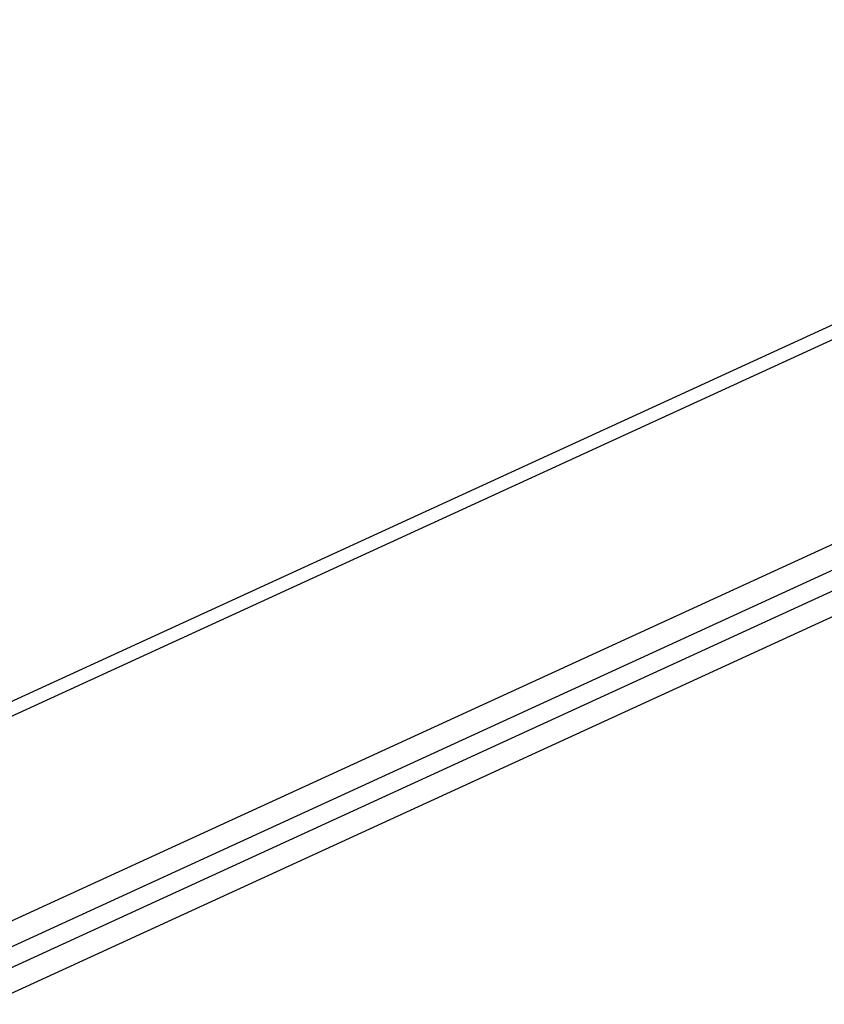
# Model space of a CAD drawing. Extents: x 0 to 594, y 0 to 420.
# Tile 75 of 110: x 548.72 to 551.97, y 119.59 to 123.57. Entities that reach past the tile are written whole.
import ezdxf

# ---------------------------------------------------------------- set-up
doc = ezdxf.new("R2010")
doc.units = 0
doc.header["$LTSCALE"] = 32.67
doc.layers.get('0').update_dxf_attribs({"linetype": 'CONTINUOUS'})
doc.layers.add('DATUM_AXIS', color=7, linetype='CONTINUOUS')

msp = doc.modelspace()

# ---------------------------------------------------------------- linework, layer by layer
at = {"color": 9, "linetype": 'CONTINUOUS'}
for p, q in [((531.4556, 112.9038), (554.7699, 123.6081)), ((554.1776, 123.2751), (532.4254, 113.288))]:
    msp.add_line(p, q, dxfattribs=at)
at = {"color": 7, "linetype": 'CONTINUOUS'}
msp.add_line((532.4451, 112.3667), (554.9583, 122.7031), dxfattribs=at)
at = {"layer": 'DATUM_AXIS', "color": 7, "linetype": 'CONTINUOUS'}
for p, q in [((554.9689, 122.8118), (532.4557, 112.4754)), ((555.0189, 122.6454), (532.5045, 112.3084)), ((555.0071, 122.5361), (532.492, 112.1988))]:
    msp.add_line(p, q, dxfattribs=at)

doc.saveas('drawing.dxf')
